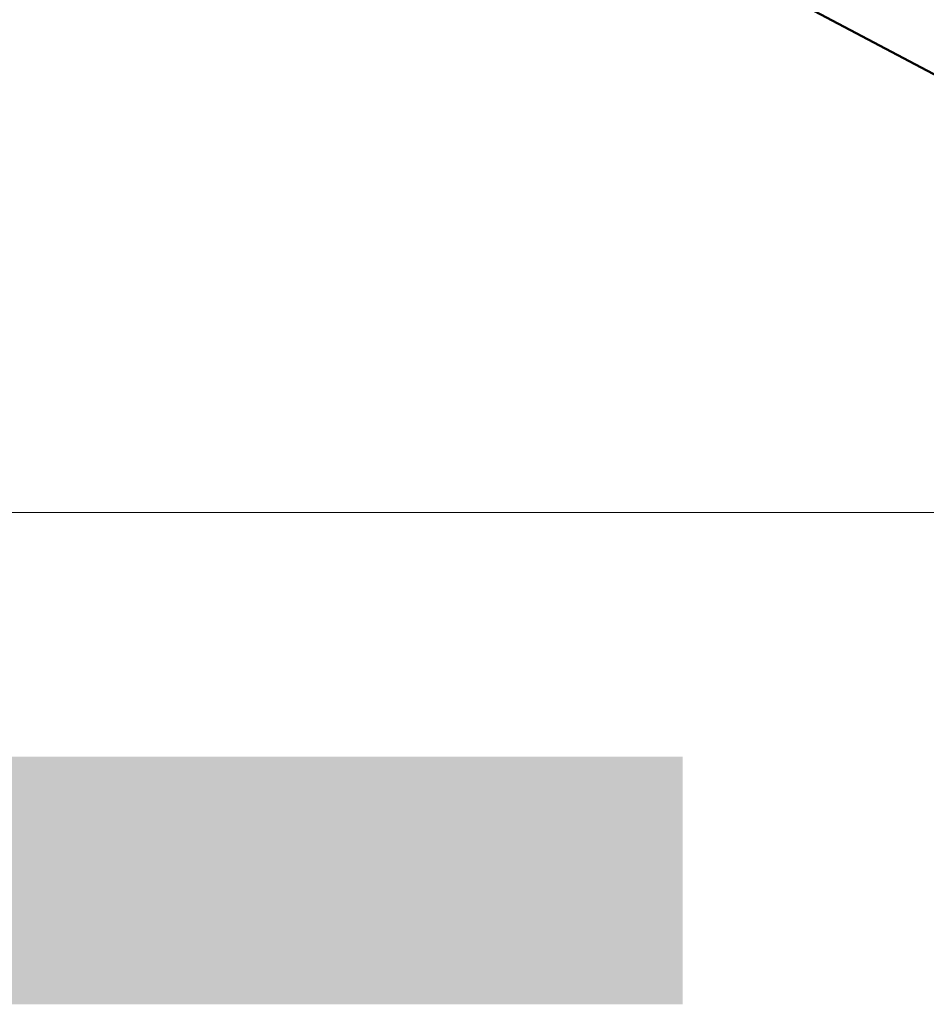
# Model space of a CAD drawing. Extents: x -420 to 300, y 62 to 1112.
# Tile 158 of 256: x -63.59 to -61.39, y 387.86 to 390.25. Entities that reach past the tile are written whole.
import ezdxf

# ---------------------------------------------------------------- set-up
doc = ezdxf.new("R2010")
doc.units = 0
doc.layers.get('0').update_dxf_attribs({"lineweight": 13})
doc.layers.add('00_E_ST_Handlaufleuchte_Bem', color=7, linetype='Continuous', lineweight=5, true_color=0x7d7d00)
doc.layers.add('00_E_ST_Handlaufleuchte_Leerrohre_Terrasse', color=6, linetype='Continuous', lineweight=25, true_color=0xff00ff)
doc.layers.add('ConnectionPoints', color=7, linetype='Continuous', lineweight=50)

# ---------------------------------------------------------------- blocks, each defined once
blk = doc.blocks.new('Maß-A06CPUYVL0', base_point=(-68.3163, 379.0534))
at = {"color": 0, "linetype": 'ByBlock', "lineweight": -2, "ltscale": 0.13}
blk.add_line((-6.4677, 389.0534), (-67.4677, 389.0534), dxfattribs=at)
blk = doc.blocks.new('Bauteilbeschriftung-A06CPV63L0', base_point=(-83.6601, 390.0133))
at = {"color": 0, "linetype": 'ByBlock', "lineweight": -2, "ltscale": 0.5}
blk.add_line((-64.4089, 391.7269), (-61.179, 390.0133), dxfattribs=at)
blk = doc.blocks.new('Polylinie-A06CPV6HL0', base_point=(-303.0573, 382.9428))
at = {"color": 0, "linetype": 'ByBlock', "lineweight": -2, "ltscale": 0.25}
blk.add_solid([(-61.9804, 388.4613), (-61.9804, 387.8613), (-297.9631, 388.4613), (-297.7146, 387.8613)], dxfattribs=at)

msp = doc.modelspace()

# ---------------------------------------------------------------- block references
at = {"layer": '00_E_ST_Handlaufleuchte_Bem', "ltscale": 0.13}
msp.add_blockref('Maß-A06CPUYVL0', (-68.3163, 379.0534), dxfattribs=at)
at = {"layer": '00_E_ST_Handlaufleuchte_Leerrohre_Terrasse', "color": 6, "ltscale": 0.25, "true_color": 0xff00ff}
msp.add_blockref('Polylinie-A06CPV6HL0', (-303.0573, 382.9428), dxfattribs=at)
at = {"layer": 'ConnectionPoints', "ltscale": 0.5}
msp.add_blockref('Bauteilbeschriftung-A06CPV63L0', (-83.6601, 390.0133), dxfattribs=at)

doc.saveas('drawing.dxf')
